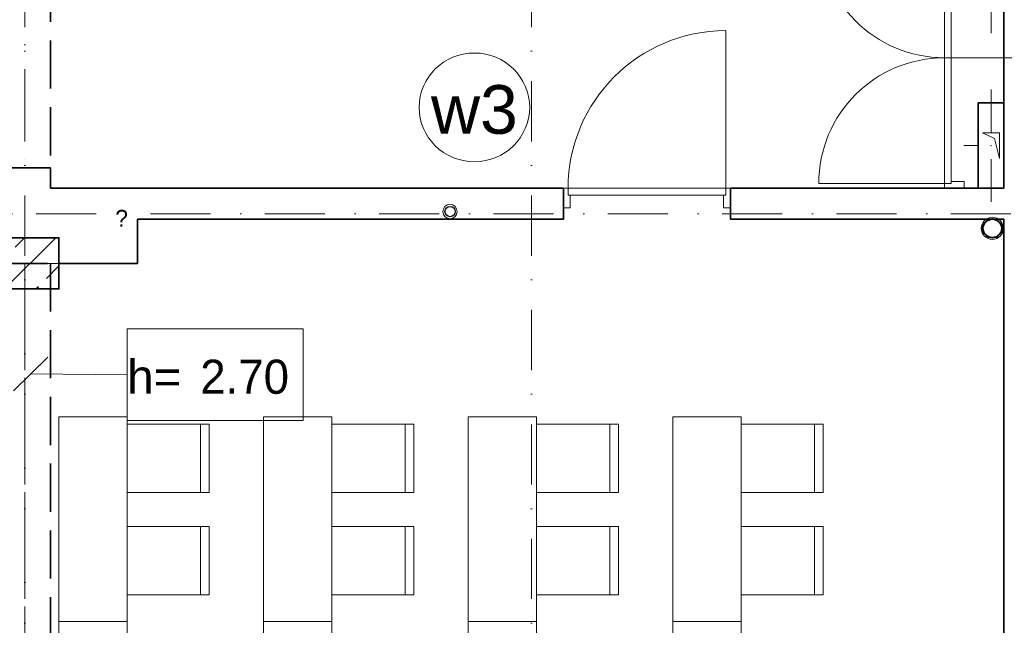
# Model space of a CAD drawing. Header units: millimetres. Extents: x -34676 to 172266, y 39940 to 476087.
# Tile 157 of 256: x 43940 to 49713, y 313234 to 316783. Entities that reach past the tile are written whole.
import ezdxf
from ezdxf.lldxf.tags import DXFTag

# ---------------------------------------------------------------- set-up
doc = ezdxf.new("R2010")
doc.units = ezdxf.units.MM
doc.header["$MEASUREMENT"] = 0
doc.linetypes.add('Krawędzie ukryte', pattern=[3.912222, 2.822222, -1.09])
doc.linetypes.add('Kropki i Kreski', pattern=[6.702778, 3.527778, -1.763889, 0, -1.411111])
doc.layers.add('#ks', color=34, linetype='Continuous', lineweight=30)
doc.layers.add('#woda', color=4, linetype='Continuous', lineweight=18)
for name, color, linetype in [('#podkład', 252, 'Continuous'), ('- A - ocieplenie', 7, 'Continuous'), ('2D - Ogólne', 7, 'Continuous'), ('2D - Rysunki i Obrazki', 7, 'Continuous'), ('Drzwi Archicad', 7, 'Continuous'), ('Instalacje - Elektryczne', 7, 'Continuous'), ('IS_Text_Pion_Wodociag', 7, 'Continuous'), ('Konstrukcja - Belki', 7, 'Continuous'), ('Konstrukcja - Siatka mod', 7, 'Continuous'), ('Konstrukcja - Słupy', 7, 'Continuous'), ('Konstrukcja - Ściany działowe', 7, 'Continuous'), ('Konstrukcja - Ściany nośne wew..P', 7, 'Continuous'), ('Konstrukcja - Ściany zewnętrzne', 7, 'Continuous'), ('Opisy - Etykiety', 7, 'Continuous'), ('Wnętrze - Umeblowanie', 7, 'Continuous'), ('z JAN', 7, 'Continuous'), ('Znaczniki drzwi Archicada', 7, 'Continuous')]:
    doc.layers.add(name, color=color, linetype=linetype)
doc.styles.get("Standard").update_dxf_attribs({"font": 'arial.ttf'})
doc.styles.add('STYL_AUTOMATYCZNY_5', font='arial.ttf')
doc.styles.add('STYL_AUTOMATYCZNY_6', font='txt')
doc.styles.add('STYL_AUTOMATYCZNY_8', font='txt')
tags = doc.linetypes.add('SOLID', pattern=[10, 10, 0]).pattern_tags.tags
tags[6:7] = [DXFTag(74, 4), DXFTag(75, 0), DXFTag(340, '0'), DXFTag(46, 0.0), DXFTag(50, 0.0), DXFTag(44, 0.0), DXFTag(45, 0.0)]
tags[4:5] = [DXFTag(74, 4), DXFTag(75, 0), DXFTag(340, '0'), DXFTag(46, 0.0), DXFTag(50, 0.0), DXFTag(44, 0.0), DXFTag(45, 0.0)]

# ---------------------------------------------------------------- blocks, each defined once
blk = doc.blocks.new('ILHKGJHF')
at = {"layer": 'Konstrukcja - Słupy', "linetype": 'Continuous', "lineweight": 25}
h = blk.add_hatch(dxfattribs=at)
h.set_pattern_fill('Beton_zbrojony_0003', color=252, style=0, pattern_type=2)
h.set_pattern_definition([(45, (-208051.03, 604918.2), (-183.84776, 183.84776), []), (45, (-208142.95, 605010.13), (-183.84776, 183.84776), [195, -65])])
h.paths.add_polyline_path([(43377.6, 320570.6), (43777.6, 320570.6), (43777.6, 320870.6), (43377.6, 320870.6)])
at = {"layer": '2D - Ogólne', "color": 252, "linetype": 'Continuous', "lineweight": 13, "ltscale": 100}
for p, q in [((43777.6, 318621.4), (44177.6, 318621.4)), ((44977.1, 318621.4), (45377.1, 318621.4)), ((46177.1, 318621.4), (46577.1, 318621.4)), ((47377.1, 318621.4), (47777.1, 318621.4))]:
    blk.add_line(p, q, dxfattribs=at)
at = {"layer": 'Drzwi Archicad', "color": 252, "linetype": 'Continuous', "lineweight": 13, "ltscale": 100}
for p, q in [((48969.2, 321925.5), (48969.2, 322662.5)), ((49009.2, 322662.5), (49009.2, 321925.5)), ((47686.6, 321160.5), (47686.6, 322084.5)), ((48969.2, 321925.5), (48969.2, 321188.5)), ((49009.2, 321925.5), (48969.2, 321925.5)), ((49009.2, 321925.5), (48969.2, 321925.5)), ((49009.2, 321188.5), (49009.2, 321925.5)), ((46762.6, 321160.5), (46734.6, 321160.5)), ((46734.6, 321160.5), (46734.6, 321045.5)), ((46762.6, 321120.5), (46762.6, 321160.5)), ((46762.6, 321160.5), (47686.6, 321160.5)), ((46762.6, 321120.5), (46762.6, 321160.5)), ((47714.6, 321160.5), (47686.6, 321160.5)), ((47686.6, 321160.5), (47686.6, 321120.5)), ((47686.6, 321160.5), (47686.6, 321120.5)), ((47714.6, 321045.5), (47714.6, 321160.5)), ((48969.2, 321188.5), (48232.2, 321188.5)), ((48969.2, 321160.5), (48969.2, 321188.5)), ((48969.2, 321188.5), (49009.2, 321188.5)), ((48969.2, 321188.5), (49009.2, 321188.5)), ((49084.2, 321160.5), (48969.2, 321160.5)), ((48969.2, 321160.5), (48984.2, 321160.5)), ((48969.2, 321160.5), (48984.2, 321160.5)), ((48984.2, 321160.5), (48999.2, 321160.5)), ((48984.2, 321160.5), (48999.2, 321160.5)), ((49009.2, 321188.5), (49009.2, 321200.5)), ((49009.2, 321200.5), (49084.2, 321200.5)), ((49084.2, 321200.5), (49084.2, 321160.5)), ((46774.6, 321120.5), (46762.6, 321120.5)), ((47686.6, 321120.5), (46762.6, 321120.5)), ((46774.6, 321045.5), (46774.6, 321120.5)), ((47686.6, 321120.5), (47674.6, 321120.5)), ((47674.6, 321120.5), (47674.6, 321045.5)), ((46734.6, 321045.5), (46774.6, 321045.5)), ((47674.6, 321045.5), (47714.6, 321045.5))]:
    blk.add_line(p, q, dxfattribs=at)
at = {"layer": 'Drzwi Archicad', "color": 252, "linetype": 'Continuous', "lineweight": 35, "ltscale": 100}
for p, q in [((46734.6, 321160.5), (46734.6, 321045.5)), ((46734.6, 321160.5), (46734.6, 321045.5)), ((47714.6, 321160.5), (47714.6, 321045.5)), ((47714.6, 321160.5), (47714.6, 321045.5)), ((48999.2, 321160.5), (49059.2, 321160.5)), ((48999.2, 321160.5), (49059.2, 321160.5)), ((46734.6, 321045.5), (46734.6, 320980.5)), ((47714.6, 321045.5), (47714.6, 320980.5))]:
    blk.add_line(p, q, dxfattribs=at)
at = {"layer": 'Drzwi Archicad', "color": 252, "linetype": 'Continuous', "lineweight": 13, "ltscale": 100}
for centre, radius, start, end in [((48969.2, 322662.5), 737, 180, 270), ((47686.6, 321160.5), 924, 90, 180), ((48969.2, 321188.5), 737, 90, 180)]:
    blk.add_arc(centre, radius, start, end, dxfattribs=at)
at = {"layer": 'Instalacje - Elektryczne', "color": 252, "linetype": 'Continuous', "lineweight": 0, "ltscale": 100}
for p, q in [((49242.6, 322320.5), (49242.6, 322070.5)), ((49242.6, 321490.5), (49242.6, 321740.5)), ((49162.6, 321410.5), (49082.6, 321410.5)), ((49242.6, 321330.5), (49242.6, 321080.5))]:
    blk.add_line(p, q, dxfattribs=at)
at = {"layer": 'Instalacje - Elektryczne', "color": 252, "linetype": 'Continuous', "lineweight": 35, "ltscale": 100}
for p, q in [((49167.6, 321660.5), (49167.6, 321160.5)), ((49317.6, 321660.5), (49167.6, 321660.5)), ((49317.6, 321160.5), (49317.6, 321660.5)), ((49167.6, 321160.5), (49317.6, 321160.5))]:
    blk.add_line(p, q, dxfattribs=at)
at = {"layer": 'Instalacje - Elektryczne', "color": 252, "linetype": 'Continuous', "lineweight": 0, "ltscale": 100}
blk.add_point((49242.6, 321410.5), dxfattribs=at)
at = {"layer": 'Konstrukcja - Belki', "color": 252, "linetype": 'Kropki i Kreski', "lineweight": 13, "ltscale": 100}
for p, q in [((43577.6, 323200.5), (43577.6, 321280.4)), ((43577.6, 320720.5), (43577.6, 316112.2))]:
    blk.add_line(p, q, dxfattribs=at)
at = {"layer": 'Konstrukcja - Belki', "color": 252, "linetype": 'Krawędzie ukryte', "lineweight": 35, "ltscale": 100}
for p, q in [((43727.6, 323200.5), (43727.6, 321280.4)), ((43427.6, 321280.4), (43727.6, 321280.4)), ((43427.6, 320720.5), (43727.6, 320720.5)), ((43727.6, 320720.5), (43727.6, 316112.2))]:
    blk.add_line(p, q, dxfattribs=at)
at = {"layer": 'Konstrukcja - Siatka mod', "color": 252, "linetype": 'Kropki i Kreski', "lineweight": 13, "ltscale": 100}
for p, q in [((43577.6, 314731.6), (43577.6, 331696.4)), ((46547.6, 314731.6), (46547.6, 331696.4)), ((20180, 321010.5), (49624.6, 321010.5))]:
    blk.add_line(p, q, dxfattribs=at)
at = {"layer": 'Konstrukcja - Słupy', "color": 252, "linetype": 'Continuous', "lineweight": 0, "ltscale": 100}
for p, q in [((43577.6, 320800.6), (43577.6, 320950.6)), ((43657.6, 320720.6), (43857.6, 320720.6)), ((43577.6, 320640.6), (43577.6, 320490.6))]:
    blk.add_line(p, q, dxfattribs=at)
at = {"layer": 'Konstrukcja - Słupy', "color": 252, "linetype": 'Continuous', "lineweight": 35, "ltscale": 100, "flags": 128}
blk.add_lwpolyline([(43377.6, 320570.6), (43777.6, 320570.6), (43777.6, 320870.6), (43377.6, 320870.6)], close=True, dxfattribs=at)
at = {"layer": 'Konstrukcja - Słupy', "color": 252, "linetype": 'Continuous', "lineweight": 0, "ltscale": 100}
blk.add_point((43577.6, 320720.6), dxfattribs=at)
at = {"layer": 'Konstrukcja - Ściany działowe', "color": 252, "linetype": 'Continuous', "lineweight": 13, "ltscale": 100}
for p, q in [((48969.2, 321160.5), (48984.2, 321160.5)), ((48984.2, 321160.5), (48999.2, 321160.5))]:
    blk.add_line(p, q, dxfattribs=at)
at = {"layer": 'Konstrukcja - Ściany działowe', "color": 252, "linetype": 'Continuous', "lineweight": 35, "ltscale": 100}
blk.add_line((48999.2, 321160.5), (49059.2, 321160.5), dxfattribs=at)
at = {"layer": 'Konstrukcja - Ściany nośne wew..P', "color": 252, "linetype": 'Continuous', "lineweight": 35, "ltscale": 100}
for p, q in [((46734.6, 321160.5), (44237.6, 321160.5)), ((46734.6, 321160.5), (46734.6, 321045.5)), ((47714.6, 321160.5), (47714.6, 321045.5)), ((49317.6, 321160.5), (47714.6, 321160.5)), ((46734.6, 321045.5), (46734.6, 320980.5)), ((47714.6, 321045.5), (47714.6, 320980.5)), ((44237.6, 320980.5), (46734.6, 320980.5)), ((47714.6, 320980.5), (49317.6, 320980.5))]:
    blk.add_line(p, q, dxfattribs=at)
at = {"layer": 'Konstrukcja - Ściany nośne wew..P', "color": 252, "linetype": 'Continuous', "lineweight": 35, "ltscale": 100, "flags": 128}
for points in [[(43727.6, 321280.5), (43427.6, 321280.5)], [(43727.6, 321160.5), (43727.6, 321280.5)], [(44237.6, 321160.5), (43727.6, 321160.5)], [(44237.6, 320720.5), (44237.6, 320980.5)], [(43777.6, 320720.5), (44237.6, 320720.5)]]:
    blk.add_lwpolyline(points, dxfattribs=at)
at = {"layer": 'Konstrukcja - Ściany zewnętrzne', "color": 252, "linetype": 'Continuous', "lineweight": 35, "ltscale": 100}
for p, q in [((49317.6, 323340.5), (49317.6, 321160.5)), ((49317.6, 320980.5), (49317.6, 316110.5))]:
    blk.add_line(p, q, dxfattribs=at)
at = {"layer": 'Opisy - Etykiety', "color": 252, "linetype": 'Continuous', "lineweight": 20, "ltscale": 100}
for p, q in [((45208.7, 320336.5), (44177.2, 320336.5)), ((44177.2, 320336.5), (44177.2, 319800)), ((45208.7, 319800), (45208.7, 320336.5)), ((43713.1, 320171.7), (43511.6, 319973.3)), ((43612.4, 320072.5), (44177.2, 320068.2)), ((44177.2, 319800), (45208.7, 319800))]:
    blk.add_line(p, q, dxfattribs=at)
at = {"layer": 'Wnętrze - Umeblowanie', "color": 252, "linetype": 'Continuous', "lineweight": 13, "ltscale": 100}
for p, q in [((44977.1, 319821.4), (44977.1, 316221.4)), ((45377.1, 319821.4), (44977.1, 319821.4)), ((45377.1, 316221.4), (45377.1, 319821.4)), ((46177.1, 319821.4), (46177.1, 316221.4)), ((46577.1, 319821.4), (46177.1, 319821.4)), ((46577.1, 316221.4), (46577.1, 319821.4)), ((47377.1, 319821.4), (47377.1, 316221.4)), ((47777.1, 319821.4), (47377.1, 319821.4)), ((47777.1, 316221.4), (47777.1, 319821.4)), ((44607.1, 319777.6), (44607.1, 319377.6)), ((45377.1, 319777.6), (45377.1, 319377.6)), ((45857.1, 319777.6), (45377.1, 319777.6)), ((45807.1, 319777.6), (45807.1, 319377.6)), ((45857.1, 319377.6), (45857.1, 319777.6)), ((46577.1, 319777.6), (46577.1, 319377.6)), ((47057.1, 319777.6), (46577.1, 319777.6)), ((47007.1, 319777.6), (47007.1, 319377.6)), ((47057.1, 319377.6), (47057.1, 319777.6)), ((47777.1, 319777.6), (47777.1, 319377.6)), ((48257.1, 319777.6), (47777.1, 319777.6)), ((48207.1, 319777.6), (48207.1, 319377.6)), ((48257.1, 319377.6), (48257.1, 319777.6)), ((45377.1, 319377.6), (45857.1, 319377.6)), ((46577.1, 319377.6), (47057.1, 319377.6)), ((47777.1, 319377.6), (48257.1, 319377.6)), ((44607.1, 319177.6), (44607.1, 318777.6)), ((45377.1, 319177.6), (45377.1, 318777.6)), ((45857.1, 319177.6), (45377.1, 319177.6)), ((45807.1, 319177.6), (45807.1, 318777.6)), ((45857.1, 318777.6), (45857.1, 319177.6)), ((46577.1, 319177.6), (46577.1, 318777.6)), ((47057.1, 319177.6), (46577.1, 319177.6)), ((47007.1, 319177.6), (47007.1, 318777.6)), ((47057.1, 318777.6), (47057.1, 319177.6)), ((47777.1, 319177.6), (47777.1, 318777.6)), ((48257.1, 319177.6), (47777.1, 319177.6)), ((48207.1, 319177.6), (48207.1, 318777.6)), ((48257.1, 318777.6), (48257.1, 319177.6)), ((45377.1, 318777.6), (45857.1, 318777.6)), ((46577.1, 318777.6), (47057.1, 318777.6)), ((47777.1, 318777.6), (48257.1, 318777.6))]:
    blk.add_line(p, q, dxfattribs=at)
at = {"layer": 'Wnętrze - Umeblowanie', "color": 252, "linetype": 'Continuous', "lineweight": 13, "ltscale": 100, "flags": 128}
for points in [[(43777.6, 319821.4), (43777.6, 316221.4), (44177.6, 316221.4), (44177.6, 319821.4)], [(44177.1, 319777.6), (44177.1, 319377.6), (44657.1, 319377.6), (44657.1, 319777.6)], [(44177.1, 319177.6), (44177.1, 318777.6), (44657.1, 318777.6), (44657.1, 319177.6)]]:
    blk.add_lwpolyline(points, close=True, dxfattribs=at)
at = {"layer": 'z JAN', "color": 252, "linetype": 'Continuous', "lineweight": 13, "ltscale": 100}
for p, q in [((49292.6, 321485.5), (49192.6, 321485.5)), ((49192.6, 321485.5), (49262.6, 321452)), ((49262.6, 321452), (49292.6, 321335.5)), ((49292.6, 321335.5), (49292.6, 321485.5))]:
    blk.add_line(p, q, dxfattribs=at)
at = {"layer": 'Znaczniki drzwi Archicada', "color": 252, "linetype": 'Continuous', "lineweight": 13, "ltscale": 100}
blk.add_line((49007.6, 321925.5), (49659.2, 321925.5), dxfattribs=at)
at = {"layer": '2D - Rysunki i Obrazki', "color": 252, "linetype": 'Continuous', "lineweight": 13, "insert": (44144.9, 320935.7), "char_height": 98.407, "attachment_point": 8, "style": 'STYL_AUTOMATYCZNY_8'}
blk.add_mtext('\\A1;{\\pqc;\\fF1|b0|i0|c0|p0;\\W1.000000;?}', dxfattribs=at)
at = {"layer": 'Opisy - Etykiety', "color": 252, "linetype": 'Continuous', "lineweight": 20}
for s, style, p in [('h=', 'STYL_AUTOMATYCZNY_5', (44177.2, 319956.3)), ('2.70', 'STYL_AUTOMATYCZNY_6', (44605.8, 319956.3))]:
    blk.add_text(s, height=200, dxfattribs=dict(at, style=style)).set_placement(p)

msp = doc.modelspace()

# ---------------------------------------------------------------- hatches: boundary and pattern name
at = {"layer": '- A - ocieplenie', "linetype": 'Continuous', "lineweight": 15}
h = msp.add_hatch(dxfattribs=at)
h.set_pattern_fill('Izolacja_miękka_0003', color=8, style=0, pattern_type=2)
h.set_pattern_definition([(60, (-208051.03, 604918.21), (-129.90381, 75), []), (120, (-208051.03, 604918.21), (129.90381, 75), [])])
h.paths.add_polyline_path([(46257.6, 315810.5), (46257.6, 315908.7), (46217.6, 315908.7), (46217.6, 315810.5)])

# ---------------------------------------------------------------- linework, layer by layer
at = {"layer": '#ks', "color": 34, "lineweight": 5}
msp.add_circle((49642.7, 315560.5), 65, dxfattribs=at)
at = {"layer": '#ks', "color": 34, "lineweight": 40}
msp.add_circle((49642.7, 315560.5), 55, dxfattribs=at)
at = {"layer": '#woda', "color": 4, "lineweight": 5}
msp.add_circle((46463.1, 315658.9), 42, dxfattribs=at)
at = {"layer": '#woda', "color": 4, "lineweight": 30}
msp.add_circle((46463.1, 315658.9), 30, dxfattribs=at)
at = {"layer": 'IS_Text_Pion_Wodociag', "color": 7, "linetype": 'SOLID', "lineweight": 18, "ltscale": 10}
msp.add_ellipse((46605.9, 316269.4), major_axis=(324, 0), ratio=0.983333, dxfattribs=at)

# ---------------------------------------------------------------- block references
at = {"layer": '#podkład'}
msp.add_blockref('ILHKGJHF', (392.7, -5365.3), dxfattribs=at)

# ---------------------------------------------------------------- texts
at = {"layer": 'IS_Text_Pion_Wodociag', "color": 7, "linetype": 'SOLID', "lineweight": 18, "ltscale": 10, "insert": (46605.9, 316110.9), "char_height": 285.12, "attachment_point": 8}
msp.add_mtext('\\fArial|b0|i0;w3', dxfattribs=at)

doc.saveas('drawing.dxf')
